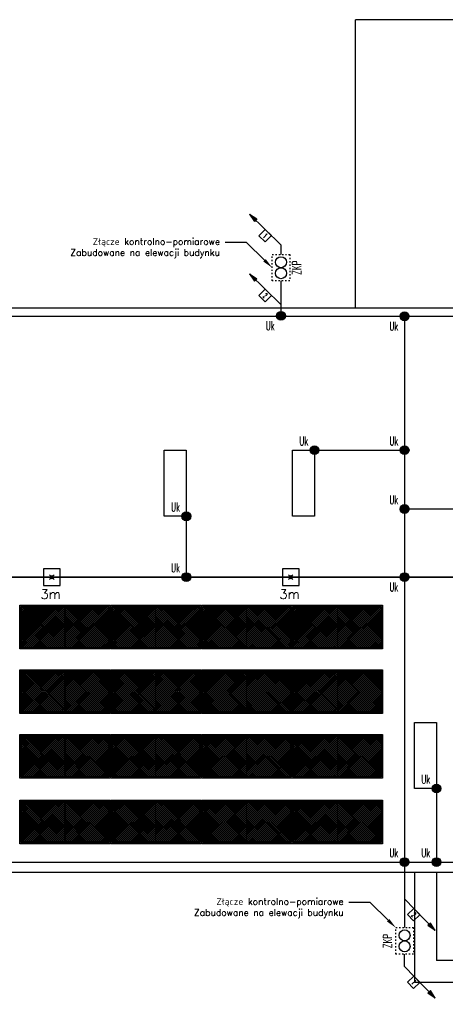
# Model space of a CAD drawing. Header units: millimetres. Extents: x 2260 to 32334, y -33324 to 11762.
# Tile 77 of 79: x 20528 to 21495, y 9522 to 11757. Entities that reach past the tile are written whole.
import ezdxf
from ezdxf import colors
from ezdxf.entities.mleader import LeaderData, LeaderLine
from ezdxf.enums import TextEntityAlignment as Align
from ezdxf.math import Vec2, Vec3

# ---------------------------------------------------------------- set-up
doc = ezdxf.new("R2010")
doc.units = ezdxf.units.MM
doc.linetypes.add('ACAD_ISO03W100', pattern=[30, 12, -18])
for name, color, linetype in [('_E_SCHEMAT-NR OBWODU', 240, 'Continuous'), ('_KO_ODGROM', 5, 'Continuous'), ('_KO_TEKST', 7, 'Continuous'), ('_KO_UZIOM', 4, 'Continuous')]:
    doc.layers.add(name, color=color, linetype=linetype)
doc.layers.add('oddymianie', color=5, linetype='Continuous', lineweight=20, plot=False)
doc.styles.add('KO', font='simplex.shx')

# ---------------------------------------------------------------- blocks, each defined once
blk = doc.blocks.new('*U58')
blk.add_hatch(color=256).paths.add_polyline_path([(-20, -1), (-20, 1), (-25, 0)])
for p, q in [((-25, 0), (-20, 1)), ((0, 0), (-25, 0)), ((-25, 0), (-20, -1)), ((-20, -1), (-20, 1))]:
    blk.add_line(p, q)
blk.add_lwpolyline([(-12.5, 0), (-12.5, 5), (-7.5, 5), (-7.5, 0)], close=True)
at = {"style": 'KO', "width": 0.5}
blk.add_attdef('OZNACZENIE_1', text='', height=3, rotation=359.9995, dxfattribs=at).set_placement((-10, 2.5), align=Align.MIDDLE)
blk = doc.blocks.new('*U56')
at = {"linetype": 'ACAD_ISO03W100', "ltscale": 0.025}
blk.add_lwpolyline([(-2, 0), (2, 0), (2, -6), (-2, -6)], close=True, dxfattribs=at)
for centre in [(0, -1.75), (0, -4.25)]:
    blk.add_circle(centre, 1.25)
at = {"style": 'KO', "width": 0.6}
blk.add_attdef('NR_ZLACZA', text='', height=2, rotation=90, dxfattribs=at).set_placement((-3.5, -3), align=Align.MIDDLE)
blk = doc.blocks.new('*U60')
h = blk.add_hatch(color=256)
edge = h.paths.add_edge_path()
edge.add_ellipse((0, 0), major_axis=(1, 0), ratio=1, start_angle=0, end_angle=360)
blk.add_circle((0, 0), 1)
at = {"style": 'KO', "width": 0.6}
blk.add_attdef('OZNACZENIE_1', text='', height=2, dxfattribs=at).set_placement((1.5, 0.5), align=Align.BOTTOM_LEFT)
blk.add_attdef('OZNACZENIE_2', text='', height=2, dxfattribs=at).set_placement((1.5, -1), align=Align.TOP_LEFT)
blk = doc.blocks.new('*U61')
for p, q in [((-0.71, 0.71), (0.71, -0.71)), ((-0.71, -0.71), (0.71, 0.71))]:
    blk.add_line(p, q)
blk.add_lwpolyline([(-2.65, -2.65), (2.65, -2.65), (2.65, 2.65), (-2.65, 2.65)], close=True)
blk.add_circle((0, 0), 0.5)
at = {"style": 'KO', "width": 0.6}
for tag, p in [('OPIS_1', (0, -3.5)), ('OPIS_2', (0, -6)), ('OPIS_3', (0, -8.5))]:
    blk.add_attdef(tag, text='', height=2, dxfattribs=at).set_placement(p, align=Align.TOP_CENTER)

msp = doc.modelspace()

# ---------------------------------------------------------------- hatches: boundary and pattern name
at = {"layer": '_E_SCHEMAT-NR OBWODU', "ltscale": 50}
h = msp.add_hatch(dxfattribs=at)
h.set_pattern_fill('ANSI37', color=142, angle=90)
h.set_pattern_definition([(135, (-17030.3453, -70785.662), (-2.24506403, -2.24506403), []), (225, (-17030.3453, -70785.662), (2.24506403, -2.24506403), [])])
h.paths.add_polyline_path([(20532.119, 10425.47), (20532.119, 10331.288), (20631.371, 10331.288), (20631.371, 10425.47)])
h = msp.add_hatch(dxfattribs=at)
h.set_pattern_fill('ANSI37', color=142, angle=90)
h.set_pattern_definition([(135, (-17009.167, -70785.662), (-2.24506403, -2.24506403), []), (225, (-17009.167, -70785.662), (2.24506403, -2.24506403), [])])
h.paths.add_polyline_path([(20731.446, 10425.47), (20731.446, 10331.288), (20631.371, 10331.288), (20631.371, 10425.47)])
h = msp.add_hatch(dxfattribs=at)
h.set_pattern_fill('ANSI37', color=142, angle=90)
h.set_pattern_definition([(135, (-16824.281, -70785.662), (-2.24506403, -2.24506403), []), (225, (-16824.281, -70785.662), (2.24506403, -2.24506403), [])])
h.paths.add_polyline_path([(20738.183, 10425.47), (20738.183, 10331.288), (20837.436, 10331.288), (20837.436, 10425.47)])
h = msp.add_hatch(dxfattribs=at)
h.set_pattern_fill('ANSI37', color=142, angle=90)
h.set_pattern_definition([(135, (-16803.1028, -70785.662), (-2.24506403, -2.24506403), []), (225, (-16803.1028, -70785.662), (2.24506403, -2.24506403), [])])
h.paths.add_polyline_path([(20937.51, 10425.47), (20937.51, 10331.288), (20837.436, 10331.288), (20837.436, 10425.47)])
h = msp.add_hatch(dxfattribs=at)
h.set_pattern_fill('ANSI37', color=142, angle=90)
h.set_pattern_definition([(135, (-16618.2168, -70785.662), (-2.24506403, -2.24506403), []), (225, (-16618.2168, -70785.662), (2.24506403, -2.24506403), [])])
h.paths.add_polyline_path([(20944.247, 10425.47), (20944.247, 10331.288), (21043.5, 10331.288), (21043.5, 10425.47)])
h = msp.add_hatch(dxfattribs=at)
h.set_pattern_fill('ANSI37', color=142, angle=90)
h.set_pattern_definition([(135, (-16597.0386, -70785.662), (-2.24506403, -2.24506403), []), (225, (-16597.0386, -70785.662), (2.24506403, -2.24506403), [])])
h.paths.add_polyline_path([(21143.574, 10425.47), (21143.574, 10331.288), (21043.5, 10331.288), (21043.5, 10425.47)])
h = msp.add_hatch(dxfattribs=at)
h.set_pattern_fill('ANSI37', color=142, angle=90)
h.set_pattern_definition([(135, (-16412.1526, -70785.662), (-2.24506403, -2.24506403), []), (225, (-16412.1526, -70785.662), (2.24506403, -2.24506403), [])])
h.paths.add_polyline_path([(21150.311, 10425.47), (21150.311, 10331.288), (21249.564, 10331.288), (21249.564, 10425.47)])
h = msp.add_hatch(dxfattribs=at)
h.set_pattern_fill('ANSI37', color=142, angle=90)
h.set_pattern_definition([(135, (-16390.9744, -70785.662), (-2.24506403, -2.24506403), []), (225, (-16390.9744, -70785.662), (2.24506403, -2.24506403), [])])
h.paths.add_polyline_path([(21349.638, 10425.47), (21349.638, 10331.288), (21249.564, 10331.288), (21249.564, 10425.47)])
h = msp.add_hatch(dxfattribs=at)
h.set_pattern_fill('ANSI37', color=142, angle=90)
h.set_pattern_definition([(135, (-17030.3453, -70932.1374), (-2.24506403, -2.24506403), []), (225, (-17030.3453, -70932.1374), (2.24506403, -2.24506403), [])])
h.paths.add_polyline_path([(20532.119, 10278.994), (20532.119, 10184.812), (20631.371, 10184.812), (20631.371, 10278.994)])
h = msp.add_hatch(dxfattribs=at)
h.set_pattern_fill('ANSI37', color=142, angle=90)
h.set_pattern_definition([(135, (-17009.167, -70932.1374), (-2.24506403, -2.24506403), []), (225, (-17009.167, -70932.1374), (2.24506403, -2.24506403), [])])
h.paths.add_polyline_path([(20731.446, 10278.994), (20731.446, 10184.812), (20631.371, 10184.812), (20631.371, 10278.994)])
h = msp.add_hatch(dxfattribs=at)
h.set_pattern_fill('ANSI37', color=142, angle=90)
h.set_pattern_definition([(135, (-16824.281, -70932.1374), (-2.24506403, -2.24506403), []), (225, (-16824.281, -70932.1374), (2.24506403, -2.24506403), [])])
h.paths.add_polyline_path([(20738.183, 10278.994), (20738.183, 10184.812), (20837.436, 10184.812), (20837.436, 10278.994)])
h = msp.add_hatch(dxfattribs=at)
h.set_pattern_fill('ANSI37', color=142, angle=90)
h.set_pattern_definition([(135, (-16803.1028, -70932.1374), (-2.24506403, -2.24506403), []), (225, (-16803.1028, -70932.1374), (2.24506403, -2.24506403), [])])
h.paths.add_polyline_path([(20937.51, 10278.994), (20937.51, 10184.812), (20837.436, 10184.812), (20837.436, 10278.994)])
h = msp.add_hatch(dxfattribs=at)
h.set_pattern_fill('ANSI37', color=142, angle=90)
h.set_pattern_definition([(135, (-16618.2168, -70932.1374), (-2.24506403, -2.24506403), []), (225, (-16618.2168, -70932.1374), (2.24506403, -2.24506403), [])])
h.paths.add_polyline_path([(20944.247, 10278.994), (20944.247, 10184.812), (21043.5, 10184.812), (21043.5, 10278.994)])
h = msp.add_hatch(dxfattribs=at)
h.set_pattern_fill('ANSI37', color=142, angle=90)
h.set_pattern_definition([(135, (-16597.0386, -70932.1374), (-2.24506403, -2.24506403), []), (225, (-16597.0386, -70932.1374), (2.24506403, -2.24506403), [])])
h.paths.add_polyline_path([(21143.574, 10278.994), (21143.574, 10184.812), (21043.5, 10184.812), (21043.5, 10278.994)])
h = msp.add_hatch(dxfattribs=at)
h.set_pattern_fill('ANSI37', color=142, angle=90)
h.set_pattern_definition([(135, (-16412.1526, -70932.1374), (-2.24506403, -2.24506403), []), (225, (-16412.1526, -70932.1374), (2.24506403, -2.24506403), [])])
h.paths.add_polyline_path([(21150.311, 10278.994), (21150.311, 10184.812), (21249.564, 10184.812), (21249.564, 10278.994)])
h = msp.add_hatch(dxfattribs=at)
h.set_pattern_fill('ANSI37', color=142, angle=90)
h.set_pattern_definition([(135, (-16390.9744, -70932.1374), (-2.24506403, -2.24506403), []), (225, (-16390.9744, -70932.1374), (2.24506403, -2.24506403), [])])
h.paths.add_polyline_path([(21349.638, 10278.994), (21349.638, 10184.812), (21249.564, 10184.812), (21249.564, 10278.994)])
h = msp.add_hatch(dxfattribs=at)
h.set_pattern_fill('ANSI37', color=142, angle=90)
h.set_pattern_definition([(135, (-17030.3453, -71078.6126), (-2.24506403, -2.24506403), []), (225, (-17030.3453, -71078.6126), (2.24506403, -2.24506403), [])])
h.paths.add_polyline_path([(20532.119, 10132.519), (20532.119, 10038.337), (20631.371, 10038.337), (20631.371, 10132.519)])
h = msp.add_hatch(dxfattribs=at)
h.set_pattern_fill('ANSI37', color=142, angle=90)
h.set_pattern_definition([(135, (-17009.167, -71078.6126), (-2.24506403, -2.24506403), []), (225, (-17009.167, -71078.6126), (2.24506403, -2.24506403), [])])
h.paths.add_polyline_path([(20731.446, 10132.519), (20731.446, 10038.337), (20631.371, 10038.337), (20631.371, 10132.519)])
h = msp.add_hatch(dxfattribs=at)
h.set_pattern_fill('ANSI37', color=142, angle=90)
h.set_pattern_definition([(135, (-16824.281, -71078.6126), (-2.24506403, -2.24506403), []), (225, (-16824.281, -71078.6126), (2.24506403, -2.24506403), [])])
h.paths.add_polyline_path([(20738.183, 10132.519), (20738.183, 10038.337), (20837.436, 10038.337), (20837.436, 10132.519)])
h = msp.add_hatch(dxfattribs=at)
h.set_pattern_fill('ANSI37', color=142, angle=90)
h.set_pattern_definition([(135, (-16803.1028, -71078.6126), (-2.24506403, -2.24506403), []), (225, (-16803.1028, -71078.6126), (2.24506403, -2.24506403), [])])
h.paths.add_polyline_path([(20937.51, 10132.519), (20937.51, 10038.337), (20837.436, 10038.337), (20837.436, 10132.519)])
h = msp.add_hatch(dxfattribs=at)
h.set_pattern_fill('ANSI37', color=142, angle=90)
h.set_pattern_definition([(135, (-16618.2168, -71078.6126), (-2.24506403, -2.24506403), []), (225, (-16618.2168, -71078.6126), (2.24506403, -2.24506403), [])])
h.paths.add_polyline_path([(20944.247, 10132.519), (20944.247, 10038.337), (21043.5, 10038.337), (21043.5, 10132.519)])
h = msp.add_hatch(dxfattribs=at)
h.set_pattern_fill('ANSI37', color=142, angle=90)
h.set_pattern_definition([(135, (-16597.0386, -71078.6126), (-2.24506403, -2.24506403), []), (225, (-16597.0386, -71078.6126), (2.24506403, -2.24506403), [])])
h.paths.add_polyline_path([(21143.574, 10132.519), (21143.574, 10038.337), (21043.5, 10038.337), (21043.5, 10132.519)])
h = msp.add_hatch(dxfattribs=at)
h.set_pattern_fill('ANSI37', color=142, angle=90)
h.set_pattern_definition([(135, (-16412.1526, -71078.6126), (-2.24506403, -2.24506403), []), (225, (-16412.1526, -71078.6126), (2.24506403, -2.24506403), [])])
h.paths.add_polyline_path([(21150.311, 10132.519), (21150.311, 10038.337), (21249.564, 10038.337), (21249.564, 10132.519)])
h = msp.add_hatch(dxfattribs=at)
h.set_pattern_fill('ANSI37', color=142, angle=90)
h.set_pattern_definition([(135, (-16390.9744, -71078.6126), (-2.24506403, -2.24506403), []), (225, (-16390.9744, -71078.6126), (2.24506403, -2.24506403), [])])
h.paths.add_polyline_path([(21349.638, 10132.519), (21349.638, 10038.337), (21249.564, 10038.337), (21249.564, 10132.519)])
h = msp.add_hatch(dxfattribs=at)
h.set_pattern_fill('ANSI37', color=142, angle=90)
h.set_pattern_definition([(135, (-17030.3453, -71227.6103), (-2.24506403, -2.24506403), []), (225, (-17030.3453, -71227.6103), (2.24506403, -2.24506403), [])])
h.paths.add_polyline_path([(20532.119, 9983.521), (20532.119, 9889.339), (20631.371, 9889.339), (20631.371, 9983.521)])
h = msp.add_hatch(dxfattribs=at)
h.set_pattern_fill('ANSI37', color=142, angle=90)
h.set_pattern_definition([(135, (-17009.167, -71227.6103), (-2.24506403, -2.24506403), []), (225, (-17009.167, -71227.6103), (2.24506403, -2.24506403), [])])
h.paths.add_polyline_path([(20731.446, 9983.521), (20731.446, 9889.339), (20631.371, 9889.339), (20631.371, 9983.521)])
h = msp.add_hatch(dxfattribs=at)
h.set_pattern_fill('ANSI37', color=142, angle=90)
h.set_pattern_definition([(135, (-16824.281, -71227.6103), (-2.24506403, -2.24506403), []), (225, (-16824.281, -71227.6103), (2.24506403, -2.24506403), [])])
h.paths.add_polyline_path([(20738.183, 9983.521), (20738.183, 9889.339), (20837.436, 9889.339), (20837.436, 9983.521)])
h = msp.add_hatch(dxfattribs=at)
h.set_pattern_fill('ANSI37', color=142, angle=90)
h.set_pattern_definition([(135, (-16803.1028, -71227.6103), (-2.24506403, -2.24506403), []), (225, (-16803.1028, -71227.6103), (2.24506403, -2.24506403), [])])
h.paths.add_polyline_path([(20937.51, 9983.521), (20937.51, 9889.339), (20837.436, 9889.339), (20837.436, 9983.521)])
h = msp.add_hatch(dxfattribs=at)
h.set_pattern_fill('ANSI37', color=142, angle=90)
h.set_pattern_definition([(135, (-16618.2168, -71227.6103), (-2.24506403, -2.24506403), []), (225, (-16618.2168, -71227.6103), (2.24506403, -2.24506403), [])])
h.paths.add_polyline_path([(20944.247, 9983.521), (20944.247, 9889.339), (21043.5, 9889.339), (21043.5, 9983.521)])
h = msp.add_hatch(dxfattribs=at)
h.set_pattern_fill('ANSI37', color=142, angle=90)
h.set_pattern_definition([(135, (-16597.0386, -71227.6103), (-2.24506403, -2.24506403), []), (225, (-16597.0386, -71227.6103), (2.24506403, -2.24506403), [])])
h.paths.add_polyline_path([(21143.574, 9983.521), (21143.574, 9889.339), (21043.5, 9889.339), (21043.5, 9983.521)])
h = msp.add_hatch(dxfattribs=at)
h.set_pattern_fill('ANSI37', color=142, angle=90)
h.set_pattern_definition([(135, (-16412.1526, -71227.6103), (-2.24506403, -2.24506403), []), (225, (-16412.1526, -71227.6103), (2.24506403, -2.24506403), [])])
h.paths.add_polyline_path([(21150.311, 9983.521), (21150.311, 9889.339), (21249.564, 9889.339), (21249.564, 9983.521)])
h = msp.add_hatch(dxfattribs=at)
h.set_pattern_fill('ANSI37', color=142, angle=90)
h.set_pattern_definition([(135, (-16390.9744, -71227.6103), (-2.24506403, -2.24506403), []), (225, (-16390.9744, -71227.6103), (2.24506403, -2.24506403), [])])
h.paths.add_polyline_path([(21349.638, 9983.521), (21349.638, 9889.339), (21249.564, 9889.339), (21249.564, 9983.521)])

# ---------------------------------------------------------------- linework, layer by layer
for p, q in [((21290.628, 11101.808), (21290.628, 11756.808)), ((21765.628, 11756.808), (21290.628, 11756.808)), ((24189.628, 11101.808), (19494.628, 11101.808)), ((21424.628, 9821.808), (19554.628, 9821.808)), ((21424.628, 9821.808), (21424.628, 9571.808)), ((21474.628, 9821.808), (21424.628, 9821.808)), ((21474.628, 9821.808), (21474.628, 9621.808)), ((22039.628, 9821.808), (21474.628, 9821.808)), ((22039.628, 9621.808), (21474.628, 9621.808)), ((22089.628, 9571.808), (21424.628, 9571.808))]:
    msp.add_line(p, q)
at = {"color": 5}
msp.add_line((21121.425, 11245.942), (21121.424, 11224.01), dxfattribs=at)
at = {"layer": '_E_SCHEMAT-NR OBWODU', "color": 20, "ltscale": 50}
for points in [[(20733.884, 10427.763), (20733.884, 10328.765), (20528.884, 10328.765), (20528.884, 10427.763)], [(20531.226, 10425.47), (20531.226, 10331.288), (20631.371, 10331.288), (20631.371, 10425.47)], [(20731.517, 10425.47), (20731.517, 10331.288), (20631.371, 10331.288), (20631.371, 10425.47)], [(20939.949, 10427.763), (20939.949, 10328.765), (20734.949, 10328.765), (20734.949, 10427.763)], [(20737.29, 10425.47), (20737.29, 10331.288), (20837.436, 10331.288), (20837.436, 10425.47)], [(20937.581, 10425.47), (20937.581, 10331.288), (20837.436, 10331.288), (20837.436, 10425.47)], [(21146.013, 10427.763), (21146.013, 10328.765), (20941.013, 10328.765), (20941.013, 10427.763)], [(20943.354, 10425.47), (20943.354, 10331.288), (21043.5, 10331.288), (21043.5, 10425.47)], [(21143.645, 10425.47), (21143.645, 10331.288), (21043.5, 10331.288), (21043.5, 10425.47)], [(21352.077, 10427.763), (21352.077, 10328.765), (21147.077, 10328.765), (21147.077, 10427.763)], [(21149.418, 10425.47), (21149.418, 10331.288), (21249.564, 10331.288), (21249.564, 10425.47)], [(21349.71, 10425.47), (21349.71, 10331.288), (21249.564, 10331.288), (21249.564, 10425.47)], [(20733.884, 10281.288), (20733.884, 10182.29), (20528.884, 10182.29), (20528.884, 10281.288)], [(20531.226, 10278.994), (20531.226, 10184.812), (20631.371, 10184.812), (20631.371, 10278.994)], [(20731.517, 10278.994), (20731.517, 10184.812), (20631.371, 10184.812), (20631.371, 10278.994)], [(20939.949, 10281.288), (20939.949, 10182.29), (20734.949, 10182.29), (20734.949, 10281.288)], [(20737.29, 10278.994), (20737.29, 10184.812), (20837.436, 10184.812), (20837.436, 10278.994)], [(20937.581, 10278.994), (20937.581, 10184.812), (20837.436, 10184.812), (20837.436, 10278.994)], [(21146.013, 10281.288), (21146.013, 10182.29), (20941.013, 10182.29), (20941.013, 10281.288)], [(20943.354, 10278.994), (20943.354, 10184.812), (21043.5, 10184.812), (21043.5, 10278.994)], [(21143.645, 10278.994), (21143.645, 10184.812), (21043.5, 10184.812), (21043.5, 10278.994)], [(21352.077, 10281.288), (21352.077, 10182.29), (21147.077, 10182.29), (21147.077, 10281.288)], [(21149.418, 10278.994), (21149.418, 10184.812), (21249.564, 10184.812), (21249.564, 10278.994)], [(21349.71, 10278.994), (21349.71, 10184.812), (21249.564, 10184.812), (21249.564, 10278.994)], [(20733.884, 10134.812), (20733.884, 10035.815), (20528.884, 10035.815), (20528.884, 10134.812)], [(20531.226, 10132.519), (20531.226, 10038.337), (20631.371, 10038.337), (20631.371, 10132.519)], [(20731.517, 10132.519), (20731.517, 10038.337), (20631.371, 10038.337), (20631.371, 10132.519)], [(20939.949, 10134.812), (20939.949, 10035.815), (20734.949, 10035.815), (20734.949, 10134.812)], [(20737.29, 10132.519), (20737.29, 10038.337), (20837.436, 10038.337), (20837.436, 10132.519)], [(20937.581, 10132.519), (20937.581, 10038.337), (20837.436, 10038.337), (20837.436, 10132.519)], [(21146.013, 10134.812), (21146.013, 10035.815), (20941.013, 10035.815), (20941.013, 10134.812)], [(20943.354, 10132.519), (20943.354, 10038.337), (21043.5, 10038.337), (21043.5, 10132.519)], [(21143.645, 10132.519), (21143.645, 10038.337), (21043.5, 10038.337), (21043.5, 10132.519)], [(21352.077, 10134.812), (21352.077, 10035.815), (21147.077, 10035.815), (21147.077, 10134.812)], [(21149.418, 10132.519), (21149.418, 10038.337), (21249.564, 10038.337), (21249.564, 10132.519)], [(21349.71, 10132.519), (21349.71, 10038.337), (21249.564, 10038.337), (21249.564, 10132.519)], [(20733.884, 9985.815), (20733.884, 9886.817), (20528.884, 9886.817), (20528.884, 9985.815)], [(20531.226, 9983.521), (20531.226, 9889.339), (20631.371, 9889.339), (20631.371, 9983.521)], [(20731.517, 9983.521), (20731.517, 9889.339), (20631.371, 9889.339), (20631.371, 9983.521)], [(20939.949, 9985.815), (20939.949, 9886.817), (20734.949, 9886.817), (20734.949, 9985.815)], [(20737.29, 9983.521), (20737.29, 9889.339), (20837.436, 9889.339), (20837.436, 9983.521)], [(20937.581, 9983.521), (20937.581, 9889.339), (20837.436, 9889.339), (20837.436, 9983.521)], [(21146.013, 9985.815), (21146.013, 9886.817), (20941.013, 9886.817), (20941.013, 9985.815)], [(20943.354, 9983.521), (20943.354, 9889.339), (21043.5, 9889.339), (21043.5, 9983.521)], [(21143.645, 9983.521), (21143.645, 9889.339), (21043.5, 9889.339), (21043.5, 9983.521)], [(21352.077, 9985.815), (21352.077, 9886.817), (21147.077, 9886.817), (21147.077, 9985.815)], [(21149.418, 9983.521), (21149.418, 9889.339), (21249.564, 9889.339), (21249.564, 9983.521)], [(21349.71, 9983.521), (21349.71, 9889.339), (21249.564, 9889.339), (21249.564, 9983.521)]]:
    msp.add_lwpolyline(points, close=True, dxfattribs=at)
at = {"layer": '_E_SCHEMAT-NR OBWODU', "color": 142, "ltscale": 50}
for points in [[(20531.226, 10331.288), (20531.226, 10425.47), (20731.517, 10425.47), (20731.517, 10331.288)], [(20737.29, 10331.288), (20737.29, 10425.47), (20937.581, 10425.47), (20937.581, 10331.288)], [(20943.354, 10331.288), (20943.354, 10425.47), (21143.645, 10425.47), (21143.645, 10331.288)], [(21149.418, 10331.288), (21149.418, 10425.47), (21349.71, 10425.47), (21349.71, 10331.288)], [(20531.226, 10184.812), (20531.226, 10278.994), (20731.517, 10278.994), (20731.517, 10184.812)], [(20737.29, 10184.812), (20737.29, 10278.994), (20937.581, 10278.994), (20937.581, 10184.812)], [(20943.354, 10184.812), (20943.354, 10278.994), (21143.645, 10278.994), (21143.645, 10184.812)], [(21149.418, 10184.812), (21149.418, 10278.994), (21349.71, 10278.994), (21349.71, 10184.812)], [(20531.226, 10038.337), (20531.226, 10132.519), (20731.517, 10132.519), (20731.517, 10038.337)], [(20737.29, 10038.337), (20737.29, 10132.519), (20937.581, 10132.519), (20937.581, 10038.337)], [(20943.354, 10038.337), (20943.354, 10132.519), (21143.645, 10132.519), (21143.645, 10038.337)], [(21149.418, 10038.337), (21149.418, 10132.519), (21349.71, 10132.519), (21349.71, 10038.337)], [(20531.226, 9889.339), (20531.226, 9983.521), (20731.517, 9983.521), (20731.517, 9889.339)], [(20737.29, 9889.339), (20737.29, 9983.521), (20937.581, 9983.521), (20937.581, 9889.339)], [(20943.354, 9889.339), (20943.354, 9983.521), (21143.645, 9983.521), (21143.645, 9889.339)], [(21149.418, 9889.339), (21149.418, 9983.521), (21349.71, 9983.521), (21349.71, 9889.339)]]:
    msp.add_lwpolyline(points, close=True, dxfattribs=at)
at = {"layer": '_KO_ODGROM'}
for p, q in [((19520.624, 11083.737), (24164.533, 11083.737)), ((21402.193, 11083.737), (21402.193, 9845.114)), ((21197.628, 10779.808), (21402.193, 10779.808)), ((21547.628, 10646.285), (21402.193, 10646.285)), ((20906.628, 10629.808), (20906.628, 10491.808)), ((24164.533, 10491.808), (19520.624, 10491.808)), ((19604.628, 10491.808), (24139.628, 10491.808)), ((21474.628, 10011.808), (21474.628, 9844.759)), ((19648.611, 9844.759), (24164.533, 9844.759)), ((21402.19, 9607.975), (21402.18, 9636.267))]:
    msp.add_line(p, q, dxfattribs=at)
for points in [[(21121.451, 11164.01), (21121.502, 11083.737)], [(20856.628, 10779.808), (20906.628, 10779.808), (20906.628, 10629.808), (20856.628, 10629.808), (20856.628, 10779.808)], [(21147.628, 10779.808), (21197.628, 10779.808), (21197.628, 10629.808), (21147.628, 10629.808), (21147.628, 10779.808)], [(21424.628, 10161.808), (21474.628, 10161.808), (21474.628, 10011.808), (21424.628, 10011.808), (21424.628, 10161.808)], [(21402.193, 9845.114), (21402.193, 9696.622)]]:
    msp.add_lwpolyline(points, dxfattribs=at)
at = {"layer": 'oddymianie'}
for points in [[(20856.628, 10779.808), (20906.628, 10779.808), (20906.628, 10629.808), (20856.628, 10629.808), (20856.628, 10779.808)], [(21147.628, 10779.808), (21197.628, 10779.808), (21197.628, 10629.808), (21147.628, 10629.808), (21147.628, 10779.808)]]:
    msp.add_lwpolyline(points, dxfattribs=at)

# ---------------------------------------------------------------- block references
at = {"layer": '_KO_ODGROM'}
ref = msp.add_blockref('*U58', (21121.425, 11245.942), dxfattribs=dict(at, xscale=-4, yscale=3.999999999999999, zscale=3.999999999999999, rotation=135.8113272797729))
ref.add_attrib('OZNACZENIE_1', '1', dxfattribs={"layer": '0', "color": 11, "height": 12, "rotation": 315.811327, "style": 'KO', "width": 0.5}).set_placement((21085.773, 11266.652), align=Align.MIDDLE)
ref = msp.add_blockref('*U58', (21121.425, 11110.292), dxfattribs=dict(at, xscale=-4, yscale=3.999999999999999, zscale=3.999999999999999, rotation=135.8113272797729))
ref.add_attrib('OZNACZENIE_1', '2', dxfattribs={"layer": '0', "color": 11, "height": 12, "rotation": 315.811327, "style": 'KO', "width": 0.5}).set_placement((21085.773, 11131.003), align=Align.MIDDLE)
ref = msp.add_blockref('*U60', (21121.502, 11084.71), dxfattribs=dict(at, xscale=10, yscale=10, zscale=10))
ref.add_attrib('OZNACZENIE_1', 'Uk', dxfattribs={"layer": '0', "color": 11, "height": 20, "style": 'KO', "width": 0.6}).set_placement((21087.066, 11046.275), align=Align.BOTTOM_LEFT)
ref = msp.add_blockref('*U60', (21402.193, 11083.737), dxfattribs=dict(at, xscale=10, yscale=10, zscale=10))
ref.add_attrib('OZNACZENIE_1', 'Uk', dxfattribs={"layer": '0', "color": 11, "height": 20, "style": 'KO', "width": 0.6}).set_placement((21367.757, 11045.302), align=Align.BOTTOM_LEFT)
ref = msp.add_blockref('*U60', (21197.628, 10779.808), dxfattribs=dict(at, xscale=10, yscale=10, zscale=10))
ref.add_attrib('OZNACZENIE_1', 'Uk', dxfattribs={"layer": '0', "color": 11, "height": 20, "style": 'KO', "width": 0.6}).set_placement((21163.192, 10784.808), align=Align.BOTTOM_LEFT)
ref = msp.add_blockref('*U60', (21402.193, 10779.808), dxfattribs=dict(at, xscale=10, yscale=10, zscale=10))
ref.add_attrib('OZNACZENIE_1', 'Uk', dxfattribs={"layer": '0', "color": 11, "height": 20, "style": 'KO', "width": 0.6}).set_placement((21367.757, 10784.808), align=Align.BOTTOM_LEFT)
ref = msp.add_blockref('*U60', (20906.628, 10629.808), dxfattribs=dict(at, xscale=10, yscale=10, zscale=10))
ref.add_attrib('OZNACZENIE_1', 'Uk', dxfattribs={"layer": '0', "color": 11, "height": 20, "style": 'KO', "width": 0.6}).set_placement((20872.192, 10634.808), align=Align.BOTTOM_LEFT)
ref = msp.add_blockref('*U60', (21402.193, 10646.285), dxfattribs=dict(at, xscale=10, yscale=10, zscale=10))
ref.add_attrib('OZNACZENIE_1', 'Uk', dxfattribs={"layer": '0', "color": 11, "height": 20, "style": 'KO', "width": 0.6}).set_placement((21367.757, 10651.285), align=Align.BOTTOM_LEFT)
ref = msp.add_blockref('*U60', (20906.628, 10491.808), dxfattribs=dict(at, xscale=10, yscale=10, zscale=10))
ref.add_attrib('OZNACZENIE_1', 'Uk', dxfattribs={"layer": '0', "color": 11, "height": 20, "style": 'KO', "width": 0.6}).set_placement((20872.192, 10496.808), align=Align.BOTTOM_LEFT)
at = {"layer": '_KO_ODGROM', "xscale": 7.2, "yscale": 7.2, "zscale": 7.2}
for p in [(20601.357, 10491.808), (21143.718, 10491.808)]:
    msp.add_blockref('*U61', p, dxfattribs=at)
at = {"layer": '_KO_ODGROM'}
ref = msp.add_blockref('*U60', (21402.193, 10491.808), dxfattribs=dict(at, xscale=10, yscale=10, zscale=10))
ref.add_attrib('OZNACZENIE_1', 'Uk', dxfattribs={"layer": '0', "color": 11, "height": 20, "style": 'KO', "width": 0.6}).set_placement((21367.757, 10453.373), align=Align.BOTTOM_LEFT)
ref = msp.add_blockref('*U60', (21474.628, 10012.163), dxfattribs=dict(at, xscale=10, yscale=10, zscale=10))
ref.add_attrib('OZNACZENIE_1', 'Uk', dxfattribs={"layer": '0', "color": 11, "height": 20, "style": 'KO', "width": 0.6}).set_placement((21440.192, 10017.163), align=Align.BOTTOM_LEFT)
ref = msp.add_blockref('*U60', (21402.193, 9845.114), dxfattribs=dict(at, xscale=10, yscale=10, zscale=10))
ref.add_attrib('OZNACZENIE_1', 'Uk', dxfattribs={"layer": '0', "color": 11, "height": 20, "style": 'KO', "width": 0.6}).set_placement((21367.757, 9850.114), align=Align.BOTTOM_LEFT)
ref = msp.add_blockref('*U60', (21474.628, 9845.114), dxfattribs=dict(at, xscale=10, yscale=10, zscale=10))
ref.add_attrib('OZNACZENIE_1', 'Uk', dxfattribs={"layer": '0', "color": 11, "height": 20, "style": 'KO', "width": 0.6}).set_placement((21440.192, 9850.114), align=Align.BOTTOM_LEFT)
ref = msp.add_blockref('*U58', (21402.19, 9761.351), dxfattribs=dict(at, xscale=4, yscale=4, zscale=4, rotation=134.1886727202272))
ref.add_attrib('OZNACZENIE_1', '2', dxfattribs={"layer": '0', "color": 11, "height": 12, "rotation": 314.188673, "style": 'KO', "width": 0.5}).set_placement((21422.9, 9725.699), align=Align.MIDDLE)
ref = msp.add_blockref('*U58', (21402.19, 9607.975), dxfattribs=dict(at, xscale=4, yscale=4, zscale=4, rotation=134.1886727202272))
ref.add_attrib('OZNACZENIE_1', '1', dxfattribs={"layer": '0', "color": 11, "height": 12, "rotation": 314.188673, "style": 'KO', "width": 0.5}).set_placement((21422.901, 9572.323), align=Align.MIDDLE)
at = {"layer": '_KO_UZIOM'}
ref = msp.add_blockref('*U56', (21121.453, 11224.01), dxfattribs=dict(at, xscale=10, yscale=10, zscale=10, rotation=359.9982001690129))
ref.add_attrib('NR_ZLACZA', 'ZKP', dxfattribs={"layer": '0', "color": 11, "height": 20, "rotation": 89.9982, "style": 'KO', "width": 0.6}).set_placement((21157.278, 11194.011), align=Align.MIDDLE)
ref = msp.add_blockref('*U56', (21402.182, 9696.267), dxfattribs=dict(at, xscale=10, yscale=10, zscale=10, rotation=359.9982001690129))
ref.add_attrib('NR_ZLACZA', 'ZKP', dxfattribs={"layer": '0', "color": 11, "height": 20, "rotation": 89.9982, "style": 'KO', "width": 0.6}).set_placement((21363.185, 9665.893), align=Align.MIDDLE)

# ---------------------------------------------------------------- texts
at = {"layer": '_KO_TEKST', "style": 'KO'}
for p in [(20575.646, 10442.263), (21118.006, 10442.263)]:
    msp.add_text('3m', height=21.6, dxfattribs=at).set_placement(p)

# ---------------------------------------------------------------- next in the draw order: leaders
at = {"layer": '_KO_TEKST', "color": 0}
ml = msp.add_multileader_mtext('Standard', dxfattribs=at)
ml.set_content('Złącze kontrolno-pomiarowe\\PZabudowane na elewacji budynku', style='KO')
ml.set_leader_properties()
ml.build(insert=Vec2(0, 0))
ml.multileader.update_dxf_attribs({"has_text_frame": 1, "dogleg_length": 80, "arrow_head_size": 24})
ctx = ml.context
ctx.base_point, ctx.char_height, ctx.arrow_head_size, ctx.landing_gap_size, ctx.plane_origin = Vec3(20593.18, 11250.794), 15, 24, 12, Vec3(20853.41, 11219.535)
ctx.text_align_type = 2
notes = []
notes.append((ctx, [(0, (1, 1, 0), (21043.038, 11250.794), (-1, 0), 48, [(0, [(21101.452, 11194.01)], 0, [])])]))
ctx.mtext.insert, ctx.mtext.rotation, ctx.mtext.alignment, ctx.mtext.flow_direction = Vec3(20983.038, 11260.794), 6.28318531, 3, 5
ctx.mtext.has_bg_fill, ctx.mtext.bg_color, ctx.mtext.bg_scale_factor, ctx.mtext.bg_transparency, ctx.mtext.use_window_bg_color = 1, -1023410167, 1.5, 0, 1
ml = msp.add_multileader_mtext('Standard', dxfattribs=at)
ml.set_content('Złącze kontrolno-pomiarowe\\PZabudowane na elewacji budynku', style='KO')
ml.set_leader_properties()
ml.build(insert=Vec2(0, 0))
ml.multileader.update_dxf_attribs({"has_text_frame": 1, "dogleg_length": 80, "arrow_head_size": 24})
ctx = ml.context
ctx.base_point, ctx.char_height, ctx.arrow_head_size, ctx.landing_gap_size, ctx.plane_origin = Vec3(20873.911, 9753.051), 15, 24, 12, Vec3(21134.141, 9721.792)
ctx.text_align_type = 2
notes.append((ctx, [(0, (1, 1, 0), (21323.768, 9753.051), (-1, 0), 48, [(0, [(21382.182, 9696.267)], 0, [])])]))
ctx.mtext.insert, ctx.mtext.rotation, ctx.mtext.alignment, ctx.mtext.flow_direction = Vec3(21263.768, 9763.051), 6.28318531, 3, 5
ctx.mtext.has_bg_fill, ctx.mtext.bg_color, ctx.mtext.bg_scale_factor, ctx.mtext.bg_transparency, ctx.mtext.use_window_bg_color = 1, -1023410167, 1.5, 0, 1
for ctx, leaders in notes:
    for number, flags, end, landing, length, lines in leaders:
        leader = LeaderData()
        leader.index, (leader.has_last_leader_line, leader.has_dogleg_vector, leader.attachment_direction) = number, flags
        leader.last_leader_point, leader.dogleg_vector, leader.dogleg_length = Vec3(end), Vec3(landing), length
        for number, points, colour, breaks in lines:
            line = LeaderLine()
            line.index, line.vertices, line.color, line.breaks = number, Vec3.list(points), colors.encode_raw_color(colour), breaks
            leader.lines.append(line)
        ctx.leaders.append(leader)

doc.saveas('drawing.dxf')
